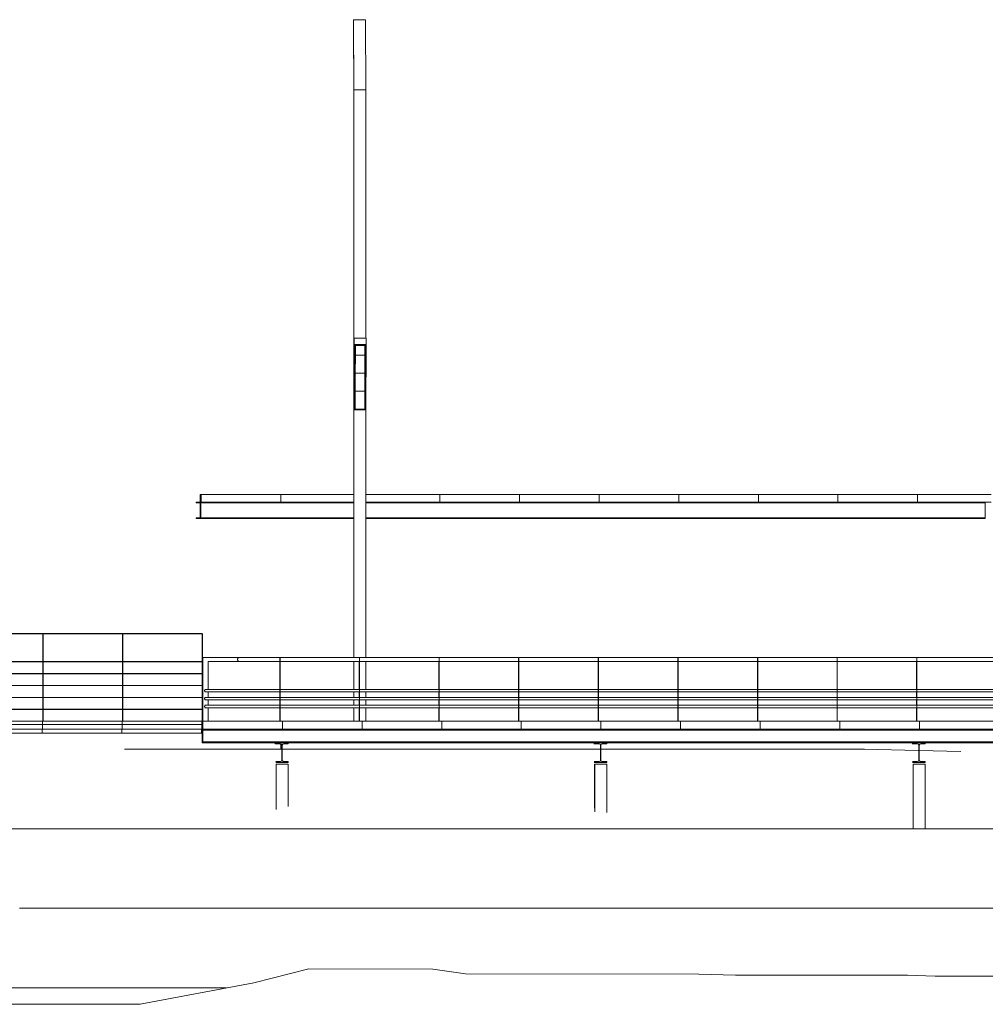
# Model space of a CAD drawing. Header units: millimetres. Extents: x 210059 to 342622, y 147607 to 161162.
# Tile 7 of 30: x 229536 to 241665, y 148794 to 161162. Entities that reach past the tile are written whole.
import ezdxf

# ---------------------------------------------------------------- set-up
doc = ezdxf.new("R2010")
doc.units = ezdxf.units.MM
for name, color, linetype, lineweight in [('A-GENM', 13, 'Continuous', 13), ('Balaústres', 7, 'Continuous', 5), ('C-TOPO', 7, 'Continuous', 5), ('C-TOPO-MAJR', 7, 'Continuous', 5), ('C-TOPO-MINR', 7, 'Continuous', 5), ('Corrimão', 7, 'Continuous', 5), ('Guarda-corpos', 7, 'Continuous', 5), ('I-WALL', 2, 'Continuous', 13), ('S-BEAM', 12, 'Continuous', 13), ('S-COLS', 52, 'Continuous', 13)]:
    doc.layers.add(name, color=color, linetype=linetype, lineweight=lineweight)

# ---------------------------------------------------------------- blocks, each defined once
blk = doc.blocks.new('Guarda-corpo - 25mm-V17-TRECHO 1 - CORTE LONGITUDINAL')
at = {"layer": 'Balaústres', "color": 55}
for p, q in [((231829, 153150), (231832, 153150)), ((231829, 152350), (231829, 153150))]:
    blk.add_line(p, q, dxfattribs=at)
blk = doc.blocks.new('Guarda-corpo - 25mm-V31-TRECHO 1 - CORTE LONGITUDINAL')
at = {"layer": 'Balaústres', "color": 55}
for p, q in [((243801, 153150), (243803, 153150)), ((243803, 153150), (243803, 152350)), ((243803, 153150), (243806, 153150)), ((243806, 152350), (243806, 153150)), ((243802, 153100), (243801, 153100)), ((243802, 152750), (243802, 153100)), ((243802, 152650), (243802, 152720)), ((243802, 152550), (243802, 152620)), ((243802, 152350), (243802, 152520)), ((243806, 152350), (243803, 152350))]:
    blk.add_line(p, q, dxfattribs=at)
blk = doc.blocks.new('Guarda-corpo - 25mm-V32-TRECHO 1 - CORTE LONGITUDINAL')
at = {"layer": 'Balaústres', "color": 55}
for p, q in [((231838, 153150), (232296, 153150)), ((231838, 152350), (231838, 153150)), ((232296, 153100), (231903, 153100)), ((231903, 153100), (231903, 152750)), ((231903, 152720), (231903, 152650)), ((231903, 152620), (231903, 152550)), ((231903, 152520), (231903, 152350))]:
    blk.add_line(p, q, dxfattribs=at)
blk = doc.blocks.new('Guarda-corpo - 25mm-V33-TRECHO 1 - CORTE LONGITUDINAL')
at = {"layer": 'Balaústres', "color": 55}
for p, q in [((231835, 153150), (231838, 153150)), ((231835, 152350), (231835, 153150))]:
    blk.add_line(p, q, dxfattribs=at)
blk = doc.blocks.new('Guarda-corpo - Guarda-corpo-1289301-TRECHO 1 - CORTE LONGITUDINAL')
at = {"layer": 'Corrimão', "color": 55}
for p, q in [((232298, 153150), (232287, 153150)), ((232801, 153150), (232298, 153150)), ((233801, 153150), (232806, 153150)), ((234801, 153150), (233806, 153150)), ((235801, 153150), (234806, 153150)), ((236801, 153150), (235806, 153150)), ((237801, 153150), (236806, 153150)), ((238801, 153150), (237806, 153150)), ((239801, 153150), (238806, 153150)), ((240801, 153150), (239806, 153150)), ((241801, 153150), (240806, 153150)), ((232287, 153100), (232298, 153100)), ((232298, 153100), (232801, 153100)), ((232806, 153100), (233801, 153100)), ((233806, 153100), (234801, 153100)), ((234806, 153100), (235801, 153100)), ((235806, 153100), (236801, 153100)), ((236806, 153100), (237801, 153100)), ((237806, 153100), (238801, 153100)), ((238806, 153100), (239801, 153100)), ((239806, 153100), (240801, 153100)), ((240806, 153100), (241801, 153100)), ((231874, 152750), (231862, 152750)), ((232803, 152750), (231874, 152750)), ((233803, 152750), (232806, 152750)), ((234803, 152750), (233806, 152750)), ((235803, 152750), (234806, 152750)), ((236803, 152750), (235806, 152750)), ((237803, 152750), (236806, 152750)), ((238803, 152750), (237806, 152750)), ((239803, 152750), (238806, 152750)), ((240803, 152750), (239806, 152750)), ((241803, 152750), (240806, 152750)), ((231862, 152720), (231874, 152720)), ((231874, 152650), (231862, 152650)), ((231862, 152620), (231874, 152620)), ((231874, 152720), (232803, 152720)), ((232803, 152650), (231874, 152650)), ((231874, 152620), (232803, 152620)), ((232806, 152720), (233803, 152720)), ((233803, 152650), (232806, 152650)), ((232806, 152620), (233803, 152620)), ((233806, 152720), (234803, 152720)), ((234803, 152650), (233806, 152650)), ((233806, 152620), (234803, 152620)), ((234806, 152720), (235803, 152720)), ((235803, 152650), (234806, 152650)), ((234806, 152620), (235803, 152620)), ((235806, 152720), (236803, 152720)), ((236803, 152650), (235806, 152650)), ((235806, 152620), (236803, 152620)), ((236806, 152720), (237803, 152720)), ((237803, 152650), (236806, 152650)), ((236806, 152620), (237803, 152620)), ((237806, 152720), (238803, 152720)), ((238803, 152650), (237806, 152650)), ((237806, 152620), (238803, 152620)), ((238806, 152720), (239803, 152720)), ((239803, 152650), (238806, 152650)), ((238806, 152620), (239803, 152620)), ((239806, 152720), (240803, 152720)), ((240803, 152650), (239806, 152650)), ((239806, 152620), (240803, 152620)), ((240806, 152720), (241803, 152720)), ((241803, 152650), (240806, 152650)), ((240806, 152620), (241803, 152620)), ((231874, 152550), (231862, 152550)), ((231862, 152520), (231874, 152520)), ((232803, 152550), (231874, 152550)), ((231874, 152520), (232803, 152520)), ((233803, 152550), (232806, 152550)), ((232806, 152520), (233803, 152520)), ((234803, 152550), (233806, 152550)), ((233806, 152520), (234803, 152520)), ((235803, 152550), (234806, 152550)), ((234806, 152520), (235803, 152520)), ((236803, 152550), (235806, 152550)), ((235806, 152520), (236803, 152520)), ((237803, 152550), (236806, 152550)), ((236806, 152520), (237803, 152520)), ((238803, 152550), (237806, 152550)), ((237806, 152520), (238803, 152520)), ((239803, 152550), (238806, 152550)), ((238806, 152520), (239803, 152520)), ((240803, 152550), (239806, 152550)), ((239806, 152520), (240803, 152520)), ((241803, 152550), (240806, 152550)), ((240806, 152520), (241803, 152520))]:
    blk.add_line(p, q, dxfattribs=at)
for points, knots in [([(232298, 153150), (232297, 153150), (232296, 153150), (232294, 153150), (232293, 153150), (232291, 153149), (232290, 153149), (232288, 153148), (232287, 153147), (232285, 153147), (232284, 153146), (232282, 153145), (232280, 153143), (232279, 153141), (232278, 153140), (232276, 153138), (232275, 153135), (232273, 153130), (232273, 153127), (232273, 153125)], [0.5, 0.5, 0.5, 0.5, 0.5208333, 0.5416667, 0.5625, 0.5833333, 0.6041667, 0.625, 0.6458333, 0.6666667, 0.6875, 0.7083333, 0.75, 0.7708333, 0.7916667, 0.8333333, 0.875, 0.9166667, 1, 1, 1, 1]), ([(232273, 153125), (232273, 153123), (232273, 153120), (232275, 153115), (232276, 153112), (232278, 153110), (232279, 153109), (232280, 153107), (232282, 153105), (232285, 153104), (232287, 153103), (232288, 153102), (232290, 153101), (232291, 153101), (232293, 153100), (232294, 153100), (232296, 153100), (232297, 153100), (232298, 153100)], [0, 0, 0, 0, 0.0833333, 0.125, 0.1666667, 0.2083333, 0.2291667, 0.25, 0.2916667, 0.3333333, 0.3541667, 0.375, 0.3958333, 0.4166667, 0.4375, 0.4583333, 0.4791667, 0.5, 0.5, 0.5, 0.5]), ([(231874, 152750), (231874, 152750), (231873, 152750), (231872, 152750), (231871, 152750), (231870, 152749), (231869, 152749), (231868, 152749), (231867, 152748), (231867, 152748), (231866, 152747), (231865, 152747), (231864, 152746), (231863, 152745), (231862, 152744), (231861, 152743), (231860, 152741), (231859, 152738), (231859, 152736), (231859, 152735)], [0.5, 0.5, 0.5, 0.5, 0.5208333, 0.5416667, 0.5625, 0.5833333, 0.6041667, 0.625, 0.6458333, 0.6666667, 0.6875, 0.7083333, 0.75, 0.7708333, 0.7916667, 0.8333333, 0.875, 0.9166667, 1, 1, 1, 1]), ([(231859, 152735), (231859, 152734), (231859, 152732), (231860, 152729), (231861, 152727), (231862, 152726), (231863, 152725), (231864, 152724), (231865, 152723), (231866, 152722), (231867, 152722), (231868, 152721), (231869, 152721), (231870, 152721), (231871, 152720), (231872, 152720), (231873, 152720), (231874, 152720), (231874, 152720)], [0, 0, 0, 0, 0.0833333, 0.125, 0.1666667, 0.2083333, 0.2291667, 0.25, 0.2916667, 0.3333333, 0.3541667, 0.375, 0.3958333, 0.4166667, 0.4375, 0.4583333, 0.4791667, 0.5, 0.5, 0.5, 0.5]), ([(231874, 152650), (231874, 152650), (231873, 152650), (231872, 152650), (231871, 152650), (231870, 152649), (231869, 152649), (231868, 152649), (231867, 152648), (231867, 152648), (231866, 152647), (231865, 152647), (231864, 152646), (231863, 152645), (231862, 152644), (231861, 152643), (231860, 152641), (231859, 152638), (231859, 152636), (231859, 152635)], [0.5, 0.5, 0.5, 0.5, 0.5208333, 0.5416667, 0.5625, 0.5833333, 0.6041667, 0.625, 0.6458333, 0.6666667, 0.6875, 0.7083333, 0.75, 0.7708333, 0.7916667, 0.8333333, 0.875, 0.9166667, 1, 1, 1, 1]), ([(231859, 152635), (231859, 152634), (231859, 152632), (231860, 152629), (231861, 152627), (231862, 152626), (231863, 152625), (231864, 152624), (231865, 152623), (231866, 152622), (231867, 152622), (231868, 152621), (231869, 152621), (231870, 152621), (231871, 152620), (231872, 152620), (231873, 152620), (231874, 152620), (231874, 152620)], [0, 0, 0, 0, 0.0833333, 0.125, 0.1666667, 0.2083333, 0.2291667, 0.25, 0.2916667, 0.3333333, 0.3541667, 0.375, 0.3958333, 0.4166667, 0.4375, 0.4583333, 0.4791667, 0.5, 0.5, 0.5, 0.5]), ([(231874, 152550), (231874, 152550), (231873, 152550), (231872, 152550), (231871, 152550), (231870, 152549), (231869, 152549), (231868, 152549), (231867, 152548), (231867, 152548), (231866, 152547), (231865, 152547), (231864, 152546), (231863, 152545), (231862, 152544), (231861, 152543), (231860, 152541), (231859, 152538), (231859, 152536), (231859, 152535)], [0.5, 0.5, 0.5, 0.5, 0.5208333, 0.5416667, 0.5625, 0.5833333, 0.6041667, 0.625, 0.6458333, 0.6666667, 0.6875, 0.7083333, 0.75, 0.7708333, 0.7916667, 0.8333333, 0.875, 0.9166667, 1, 1, 1, 1]), ([(231859, 152535), (231859, 152534), (231859, 152532), (231860, 152529), (231861, 152527), (231862, 152526), (231863, 152525), (231864, 152524), (231865, 152523), (231866, 152522), (231867, 152522), (231868, 152521), (231869, 152521), (231870, 152521), (231871, 152520), (231872, 152520), (231873, 152520), (231874, 152520), (231874, 152520)], [0, 0, 0, 0, 0.0833333, 0.125, 0.1666667, 0.2083333, 0.2291667, 0.25, 0.2916667, 0.3333333, 0.3541667, 0.375, 0.3958333, 0.4166667, 0.4375, 0.4583333, 0.4791667, 0.5, 0.5, 0.5, 0.5])]:
    blk.add_open_spline(points, degree=3, knots=knots, dxfattribs=at)
for name, p in [('Guarda-corpo - 25mm-V17-TRECHO 1 - CORTE LONGITUDINAL', (0, 0)), ('Guarda-corpo - 25mm-V33-TRECHO 1 - CORTE LONGITUDINAL', (-3, 0)), ('Guarda-corpo - 25mm-V33-TRECHO 1 - CORTE LONGITUDINAL', (0, 0)), ('Guarda-corpo - 25mm-V32-TRECHO 1 - CORTE LONGITUDINAL', (0, 0)), ('Guarda-corpo - 25mm-V31-TRECHO 1 - CORTE LONGITUDINAL', (-11000, 0)), ('Guarda-corpo - 25mm-V31-TRECHO 1 - CORTE LONGITUDINAL', (-10000, 0)), ('Guarda-corpo - 25mm-V31-TRECHO 1 - CORTE LONGITUDINAL', (-9000, 0)), ('Guarda-corpo - 25mm-V31-TRECHO 1 - CORTE LONGITUDINAL', (-8000, 0)), ('Guarda-corpo - 25mm-V31-TRECHO 1 - CORTE LONGITUDINAL', (-7000, 0)), ('Guarda-corpo - 25mm-V31-TRECHO 1 - CORTE LONGITUDINAL', (-6000, 0)), ('Guarda-corpo - 25mm-V31-TRECHO 1 - CORTE LONGITUDINAL', (-5000, 0)), ('Guarda-corpo - 25mm-V31-TRECHO 1 - CORTE LONGITUDINAL', (-4000, 0)), ('Guarda-corpo - 25mm-V31-TRECHO 1 - CORTE LONGITUDINAL', (-3000, 0))]:
    blk.add_blockref(name, p)
blk = doc.blocks.new('_EST_ PLACA PISO ESTRUTURAL BORDA - _EST_ PLACA PISO ESTRUTURAL BORDA-3703946-TRECHO 1 - CORTE LONGITUDINAL')
at = {"layer": 'A-GENM'}
for p, q in [((280820, 152200), (280820, 152250)), ((280824, 152310), (280824, 152350)), ((280824, 152350), (281824, 152350)), ((281824, 152310), (280824, 152310)), ((280824, 152250), (280824, 152310)), ((281824, 152310), (280824, 152310)), ((281824, 152250), (280824, 152250)), ((281820, 152250), (281820, 152200)), ((281824, 152350), (281824, 152310)), ((281824, 152310), (281824, 152250))]:
    blk.add_line(p, q, dxfattribs=at)
blk = doc.blocks.new('_EME_ GRADEX PISO 2X1  - _EME_ GRADEX PISO 2X1 -3581268-TRECHO 1 - CORTE LONGITUDINAL')
at = {"layer": 'A-GENM'}
for p, q in [((231824, 152350), (231827, 152350)), ((231827, 152250), (231824, 152250)), ((231827, 152250), (231827, 152350))]:
    blk.add_line(p, q, dxfattribs=at)
blk = doc.blocks.new('_EME_ GRADEX PISO 3X1  - _EME_ GRADEX PISO 3X1 -3771449-TRECHO 1 - CORTE LONGITUDINAL')
at = {"layer": 'A-GENM'}
for p, q in [((252837, 152350), (253837, 152350)), ((252837, 152255), (252837, 152350)), ((252837, 152250), (252837, 152255)), ((253837, 152250), (252837, 152250)), ((253837, 152350), (253837, 152255)), ((253837, 152255), (253837, 152250))]:
    blk.add_line(p, q, dxfattribs=at)
blk = doc.blocks.new('_EME_ GRADEX PISO 3X1  - _EME_ GRADEX PISO 3X1 -3587918-TRECHO 1 - CORTE LONGITUDINAL')
at = {"layer": 'A-GENM'}
for p, q in [((309843, 152350), (310843, 152350)), ((309843, 152255), (309843, 152350)), ((309843, 152250), (309843, 152255)), ((310843, 152250), (309843, 152250)), ((310843, 152350), (310843, 152255)), ((310843, 152255), (310843, 152250))]:
    blk.add_line(p, q, dxfattribs=at)
blk = doc.blocks.new('_EME_ GRADEX PISO 3X1  - _EME_ GRADEX PISO 3X1 -V103-TRECHO 1 - CORTE LONGITUDINAL')
at = {"layer": 'A-GENM'}
for p, q in [((231827, 152350), (231833, 152350)), ((231827, 152255), (231827, 152350)), ((231827, 152250), (231827, 152255)), ((231833, 152250), (231827, 152250)), ((231833, 152255), (231833, 152350)), ((231833, 152350), (231837, 152350)), ((231833, 152255), (231833, 152350)), ((231833, 152250), (231833, 152255)), ((231833, 152250), (231833, 152255)), ((231837, 152250), (231833, 152250)), ((231837, 152350), (232837, 152350)), ((231837, 152255), (231837, 152350)), ((231837, 152250), (231837, 152255)), ((232837, 152250), (231837, 152250)), ((232837, 152350), (232837, 152255)), ((232837, 152255), (232837, 152250))]:
    blk.add_line(p, q, dxfattribs=at)
blk = doc.blocks.new('M_W Shapes-Column - PILAR 15 x 15-3651021-TRECHO 1 - CORTE LONGITUDINAL')
at = {"layer": 'S-COLS'}
for p, q in [((240759, 151810), (240758, 151810)), ((240758, 151810), (240758, 151058)), ((240758, 151810), (240758, 151810)), ((240759, 151008), (240759, 151810)), ((240909, 151810), (240759, 151810)), ((240759, 151008), (240759, 151810)), ((240909, 151810), (240759, 151810)), ((240759, 151810), (240759, 151810)), ((240909, 151810), (240909, 151000)), ((240909, 151810), (240909, 151000))]:
    blk.add_line(p, q, dxfattribs=at)
blk = doc.blocks.new('M_W Shapes-Column - PILAR 15 x 15-V105-TRECHO 1 - CORTE LONGITUDINAL')
at = {"layer": 'S-COLS'}
for p, q in [((236759, 151810), (236758, 151810)), ((236758, 151810), (236758, 151260)), ((236758, 151810), (236758, 151810)), ((236759, 151212), (236759, 151810)), ((236909, 151810), (236759, 151810)), ((236759, 151212), (236759, 151810)), ((236909, 151810), (236759, 151810)), ((236759, 151810), (236759, 151810)), ((236909, 151810), (236909, 151205)), ((236909, 151810), (236909, 151205))]:
    blk.add_line(p, q, dxfattribs=at)
blk = doc.blocks.new('M_W Shapes-Column - PILAR 15 x 15-V108-TRECHO 1 - CORTE LONGITUDINAL')
at = {"layer": 'S-COLS'}
for p, q in [((232758, 151810), (232757, 151810)), ((232757, 151810), (232757, 151321)), ((232757, 151810), (232757, 151810)), ((232758, 151240), (232758, 151810)), ((232908, 151810), (232758, 151810)), ((232758, 151240), (232758, 151810)), ((232908, 151810), (232758, 151810)), ((232758, 151810), (232758, 151810)), ((232908, 151810), (232908, 151277)), ((232908, 151810), (232908, 151277))]:
    blk.add_line(p, q, dxfattribs=at)
blk = doc.blocks.new('M_W-Wide Flange - VIGA I 15X17-3833969-TRECHO 1 - CORTE LONGITUDINAL')
at = {"layer": 'S-BEAM'}
for p, q in [((231834, 152250), (231834, 152237)), ((231835, 152237), (231835, 152250)), ((231834, 152237), (231835, 152237)), ((231835, 152237), (231835, 152237)), ((254814, 152237), (231835, 152237)), ((231835, 152110), (231835, 152220)), ((231835, 152093), (231834, 152093)), ((231834, 152093), (231834, 152080)), ((231834, 152080), (231835, 152080)), ((231835, 152093), (231835, 152093)), ((231835, 152080), (231835, 152093)), ((231835, 152093), (254814, 152093)), ((254814, 152080), (231835, 152080))]:
    blk.add_line(p, q, dxfattribs=at)
for centre, start_param, end_param in [((231835, 152220), 0, 1.570796), ((231835, 152220), 5.497787, 6.283185), ((231835, 152110), 1.570796, 3.141593), ((231835, 152110), 3.141593, 3.926991)]:
    blk.add_ellipse(centre, major_axis=(0, 17), ratio=0.003145, start_param=start_param, end_param=end_param, dxfattribs=at)
blk = doc.blocks.new('M_W-Wide Flange - VIGA I 15X17-V169-TRECHO 1 - CORTE LONGITUDINAL')
at = {"layer": 'S-BEAM'}
for p, q in [((231828, 152250), (231828, 152237)), ((231829, 152237), (231829, 152250)), ((231828, 152237), (231829, 152237)), ((231828, 152237), (231828, 152237)), ((231828, 152110), (231828, 152220)), ((231835, 152237), (231829, 152237)), ((231829, 152093), (231828, 152093)), ((231828, 152093), (231828, 152093)), ((231828, 152093), (231828, 152080)), ((231828, 152080), (231829, 152080)), ((231829, 152080), (231829, 152093)), ((231829, 152093), (231835, 152093)), ((231834, 152080), (231829, 152080))]:
    blk.add_line(p, q, dxfattribs=at)
for centre, start_param, end_param in [((231828, 152220), 0, 1.570796), ((231828, 152220), 5.497787, 6.283185), ((231828, 152110), 1.570796, 3.141593), ((231828, 152110), 3.141593, 3.926991)]:
    blk.add_ellipse(centre, major_axis=(0, 17), ratio=0.003145, start_param=start_param, end_param=end_param, dxfattribs=at)
blk = doc.blocks.new('_EME_ GRADEX PISO 3X1  - _EME_ GRADEX PISO 3X1 -V183-TRECHO 1 - CORTE LONGITUDINAL')
at = {"layer": 'A-GENM'}
for p, q in [((240815, 155200), (241740, 155200)), ((240815, 155105), (240815, 155200)), ((240815, 155100), (240815, 155105)), ((241740, 155100), (241665, 155100))]:
    blk.add_line(p, q, dxfattribs=at)
blk = doc.blocks.new('_EME_ GRADEX PISO 3X1  - _EME_ GRADEX PISO 3X1 -V173-TRECHO 1 - CORTE LONGITUDINAL')
at = {"layer": 'A-GENM'}
for p, q in [((279814, 155200), (280814, 155200)), ((279814, 155200), (279814, 155105)), ((279814, 155105), (279814, 155100)), ((280814, 155200), (280814, 155105)), ((280814, 155105), (280814, 155100))]:
    blk.add_line(p, q, dxfattribs=at)
blk = doc.blocks.new('_EST_ PILAR METÁLICO COM ILUMINAÇÃO - 150 x 150-V184-TRECHO 1 - CORTE LONGITUDINAL')
at = {"layer": 'S-COLS'}
for p, q in [((233730, 161162), (233729, 161080)), ((233734, 160279), (233730, 161162)), ((233880, 161162), (233730, 161162)), ((233880, 161162), (233884, 160279)), ((233729, 161080), (233733, 160262)), ((233733, 155200), (233733, 160262)), ((233884, 160279), (233734, 160279)), ((233734, 160279), (233734, 155200)), ((233884, 157162), (233884, 160279)), ((233733, 153150), (233733, 154897)), ((233734, 154897), (233734, 153150)), ((233733, 152750), (233733, 153100)), ((233734, 153100), (233734, 152750)), ((233733, 152650), (233733, 152720)), ((233733, 152550), (233733, 152620)), ((233734, 152720), (233734, 152650)), ((233734, 152620), (233734, 152550)), ((233733, 152350), (233733, 152520)), ((233734, 152520), (233734, 152350))]:
    blk.add_line(p, q, dxfattribs=at)
blk = doc.blocks.new('_EME_ GRADEX PISO 3X1  - _EME_ GRADEX PISO 3X1 -V171-TRECHO 1 - CORTE LONGITUDINAL')
at = {"layer": 'A-GENM'}
for p, q in [((282814, 155200), (283814, 155200)), ((282814, 155105), (282814, 155200)), ((282814, 155100), (282814, 155105)), ((283814, 155105), (283814, 155200)), ((283814, 155100), (283814, 155105))]:
    blk.add_line(p, q, dxfattribs=at)
blk = doc.blocks.new('_EME_ GRADEX PISO 3X1  - _EME_ GRADEX PISO 3X1 -V186-TRECHO 1 - CORTE LONGITUDINAL')
at = {"layer": 'A-GENM'}
for p, q in [((233885, 155200), (234815, 155200)), ((234815, 155200), (234815, 155105)), ((234815, 155105), (234815, 155100))]:
    blk.add_line(p, q, dxfattribs=at)
blk = doc.blocks.new('_EME_ GRADEX PISO 3X1  - _EME_ GRADEX PISO 3X1 -V187-TRECHO 1 - CORTE LONGITUDINAL')
at = {"layer": 'A-GENM'}
for p, q in [((231805, 155200), (231808, 155200)), ((231805, 155200), (231805, 155105)), ((231805, 155105), (231805, 155100)), ((231808, 155200), (231815, 155200)), ((231808, 155200), (231808, 155105)), ((231808, 155200), (231808, 155105)), ((231808, 155105), (231808, 155100)), ((231808, 155105), (231808, 155100)), ((231815, 155200), (232815, 155200)), ((231815, 155200), (231815, 155105)), ((231815, 155105), (231815, 155100)), ((232815, 155200), (232815, 155105)), ((232815, 155105), (232815, 155100))]:
    blk.add_line(p, q, dxfattribs=at)
blk = doc.blocks.new('_EME_ GRADEX PISO 3X1  - _EME_ GRADEX PISO 3X1 -V188-TRECHO 1 - CORTE LONGITUDINAL')
at = {"layer": 'A-GENM'}
for p, q in [((232815, 155200), (233735, 155200)), ((232815, 155105), (232815, 155200)), ((232815, 155100), (232815, 155105))]:
    blk.add_line(p, q, dxfattribs=at)
blk = doc.blocks.new('_EST_ PILAR METÁLICO COM ILUMINAÇÃO - 150 x 150-V189-TRECHO 1 - CORTE LONGITUDINAL')
at = {"layer": 'S-COLS'}
for p, q in [((233738, 157162), (233734, 156279)), ((233735, 156262), (233739, 157080)), ((233739, 157080), (233738, 157162)), ((233738, 157162), (233888, 157162)), ((233889, 157080), (233739, 157080)), ((233745, 156268), (233748, 157074)), ((233748, 157074), (233878, 157074)), ((233753, 156963), (233753, 157074)), ((233753, 157069), (233753, 157074)), ((233873, 157069), (233753, 157069)), ((233753, 157069), (233753, 156950)), ((233873, 157074), (233873, 157069)), ((233873, 156950), (233873, 157069)), ((233878, 157074), (233875, 156268)), ((233878, 157074), (233875, 156338)), ((233889, 157080), (233885, 156262)), ((233888, 157162), (233889, 157080)), ((233752, 156737), (233753, 156960)), ((233753, 156947), (233752, 156724)), ((233753, 156950), (233753, 156963)), ((233753, 156947), (233753, 156960)), ((233753, 156950), (233873, 156950)), ((233873, 156947), (233753, 156947)), ((233872, 156724), (233873, 156947)), ((233873, 156950), (233873, 156947)), ((233751, 156510), (233752, 156734)), ((233752, 156721), (233751, 156497)), ((233752, 156724), (233752, 156737)), ((233752, 156721), (233752, 156734)), ((233752, 156724), (233872, 156724)), ((233872, 156721), (233752, 156721)), ((233871, 156497), (233872, 156721)), ((233872, 156724), (233872, 156721)), ((233750, 156283), (233751, 156507)), ((233751, 156494), (233750, 156271)), ((233751, 156497), (233751, 156510)), ((233751, 156494), (233751, 156507)), ((233751, 156497), (233871, 156497)), ((233871, 156494), (233751, 156494)), ((233870, 156271), (233871, 156494)), ((233871, 156497), (233871, 156494)), ((233750, 156338), (233745, 156338)), ((233875, 156338), (233870, 156338)), ((233875, 156268), (233875, 156338)), ((233734, 155200), (233734, 156279)), ((233735, 156262), (233735, 153150)), ((233885, 156262), (233735, 156262)), ((233875, 156268), (233745, 156268)), ((233750, 156271), (233750, 156283)), ((233750, 156271), (233870, 156271)), ((233885, 153150), (233885, 156262)), ((233734, 153150), (233734, 154897)), ((233734, 152750), (233734, 153100)), ((233735, 153100), (233735, 152750)), ((233885, 152750), (233885, 153100)), ((233734, 152650), (233734, 152720)), ((233734, 152550), (233734, 152620)), ((233735, 152720), (233735, 152650)), ((233735, 152620), (233735, 152550)), ((233885, 152650), (233885, 152720)), ((233885, 152550), (233885, 152620)), ((233734, 152350), (233734, 152520)), ((233735, 152520), (233735, 152350)), ((233885, 152350), (233885, 152520))]:
    blk.add_line(p, q, dxfattribs=at)
blk = doc.blocks.new('Guarda-corpo - 25mm-V227-TRECHO 1 - CORTE LONGITUDINAL')
at = {"layer": 'Balaústres', "color": 55}
for p, q in [((228827, 153100), (228827, 153447)), ((228828, 153447), (228831, 153447)), ((228828, 152350), (228828, 153447)), ((228831, 152350), (228831, 153447)), ((228827, 152950), (228827, 153097)), ((228827, 152800), (228827, 152947)), ((228827, 152650), (228827, 152797)), ((228827, 152500), (228827, 152647)), ((228827, 152350), (228827, 152497)), ((228831, 152350), (228828, 152350))]:
    blk.add_line(p, q, dxfattribs=at)
blk = doc.blocks.new('Guarda-corpo - 25mm-V228-TRECHO 1 - CORTE LONGITUDINAL')
at = {"layer": 'Balaústres', "color": 55}
for p, q in [((231827, 153100), (231827, 153447)), ((231828, 153447), (231831, 153447)), ((231828, 152350), (231828, 153447)), ((231831, 153150), (231831, 153447)), ((231827, 152950), (231827, 153097)), ((231827, 152800), (231827, 152947)), ((231827, 152650), (231827, 152797)), ((231827, 152500), (231827, 152647)), ((231827, 152350), (231827, 152497))]:
    blk.add_line(p, q, dxfattribs=at)
blk = doc.blocks.new('Guarda-corpo - Guarda-corpo-4281668-TRECHO 1 - CORTE LONGITUDINAL')
at = {"layer": 'Corrimão', "color": 55}
for p, q in [((231829, 153450), (227831, 153450)), ((227832, 153447), (231829, 153447)), ((231829, 153450), (231829, 153447)), ((231829, 153100), (227834, 153100)), ((227834, 153097), (231829, 153097)), ((231829, 152950), (227835, 152950)), ((227835, 152947), (231829, 152947)), ((231829, 152800), (227836, 152800)), ((227836, 152797), (231829, 152797)), ((231829, 152650), (227837, 152650)), ((227837, 152647), (231829, 152647)), ((231829, 152500), (227838, 152500)), ((227838, 152497), (231829, 152497))]:
    blk.add_line(p, q, dxfattribs=at)
for name, p in [('Guarda-corpo - 25mm-V227-TRECHO 1 - CORTE LONGITUDINAL', (0, 0)), ('Guarda-corpo - 25mm-V227-TRECHO 1 - CORTE LONGITUDINAL', (1000, 0)), ('Guarda-corpo - 25mm-V227-TRECHO 1 - CORTE LONGITUDINAL', (2000, 0)), ('Guarda-corpo - 25mm-V228-TRECHO 1 - CORTE LONGITUDINAL', (0, 0))]:
    blk.add_blockref(name, p)

msp = doc.modelspace()

# ---------------------------------------------------------------- linework, layer by layer
at = {"layer": 'C-TOPO'}
for p, q in [((230852, 152000), (232825, 152000)), ((232835, 152000), (233064, 152000)), ((233064, 152000), (233838, 152000)), ((235310, 152000), (233838, 152000)), ((236824, 152000), (235310, 152000)), ((240146, 152000), (236836, 152000)), ((240146, 152000), (240120, 152000)), ((240146, 152000), (240820, 151982)), ((240836, 151982), (241358, 151968)), ((232476, 149064), (233169, 149238)), ((233169, 149238), (234724, 149236)), ((234724, 149236), (235137, 149178)), ((235137, 149178), (238068, 149175)), ((238068, 149175), (238529, 149162)), ((238529, 149162), (239556, 149161)), ((239556, 149161), (240689, 149160)), ((240689, 149160), (241033, 149147)), ((232476, 149064), (231050, 148798)), ((241033, 149147), (241894, 149146)), ((228165, 148794), (231050, 148798)), ((231030, 148796), (231050, 148798))]:
    msp.add_line(p, q, dxfattribs=at)
at = {"layer": 'C-TOPO', "lineweight": 13}
for p, q in [((234724, 149236), (233169, 149238)), ((235137, 149178), (234724, 149236)), ((238068, 149175), (235137, 149178)), ((238529, 149162), (238068, 149175)), ((239556, 149161), (238529, 149162)), ((240689, 149160), (239556, 149161)), ((241033, 149147), (240689, 149160)), ((241894, 149146), (241033, 149147)), ((231050, 148798), (228165, 148794))]:
    msp.add_line(p, q, dxfattribs=at)
at = {"layer": 'C-TOPO-MAJR'}
msp.add_line((234484, 150000), (233601, 150000), dxfattribs=at)
at = {"layer": 'C-TOPO-MAJR', "flags": 128}
for points in [[(233601, 150000), (230493, 150000), (229536, 150000)], [(239416, 150000), (236702, 150000), (234484, 150000)], [(254837, 150000), (252228, 150000), (248247, 150000), (243832, 150000), (241624, 150000), (239416, 150000)]]:
    msp.add_lwpolyline(points, dxfattribs=at)
at = {"layer": 'C-TOPO-MINR'}
for p, q in [((232825, 152000), (230856, 152000)), ((233064, 152000), (232835, 152000)), ((240146, 152000), (236836, 152000)), ((228305, 151000), (231300, 151000)), ((231300, 151000), (234169, 151000))]:
    msp.add_line(p, q, dxfattribs=at)
at = {"layer": 'C-TOPO-MINR', "flags": 128}
for points in [[(236824, 152000), (235310, 152000), (233838, 152000), (233064, 152000)], [(234169, 151000), (236734, 151000), (239299, 151000), (240907, 151000)], [(240909, 151000), (241864, 151000), (244758, 151000)], [(232135, 149000), (228393, 149000), (225283, 149000), (221499, 149000), (220569, 149000), (218066, 149000)]]:
    msp.add_lwpolyline(points, dxfattribs=at)
at = {"layer": 'I-WALL'}
msp.add_line((231828, 152200), (227839, 152200), dxfattribs=at)
at = {"layer": 'S-BEAM'}
for p, q in [((231754, 155100), (231764, 155100)), ((231754, 155094), (231754, 155100)), ((231764, 155094), (231754, 155094)), ((231764, 155100), (231764, 155094)), ((233735, 155100), (231764, 155100)), ((233735, 155094), (231764, 155094)), ((241665, 155100), (233885, 155100)), ((241665, 155094), (233885, 155094)), ((237749, 155100), (237740, 155100)), ((241665, 155100), (241665, 155094)), ((231802, 154916), (231802, 155081)), ((231809, 155086), (231808, 155081)), ((231808, 155081), (231808, 154916)), ((231812, 155081), (231812, 154916)), ((241665, 155081), (241665, 154916)), ((231754, 154903), (231764, 154903)), ((231754, 154897), (231754, 154903)), ((231764, 154897), (231754, 154897)), ((231764, 154903), (233735, 154903)), ((231764, 154903), (231764, 154897)), ((233735, 154897), (231764, 154897)), ((231808, 154916), (231809, 154911)), ((233885, 154903), (241665, 154903)), ((241665, 154897), (233885, 154897)), ((237740, 154897), (237749, 154897)), ((241665, 154903), (241665, 154897)), ((232745, 152067), (232745, 152080)), ((232745, 152067), (232758, 152067)), ((232908, 152080), (232758, 152080)), ((232758, 152080), (232758, 152067)), ((232758, 152067), (232813, 152067)), ((232817, 152000), (232817, 152050)), ((232830, 152050), (232830, 151860)), ((232835, 151860), (232835, 152050)), ((232852, 152067), (232908, 152067)), ((232908, 152067), (232908, 152080)), ((236746, 152067), (236759, 152067)), ((236909, 152080), (236759, 152080)), ((236759, 152080), (236759, 152067)), ((236759, 152067), (236814, 152067)), ((236831, 152050), (236831, 151860)), ((236836, 151860), (236836, 152050)), ((236853, 152067), (236909, 152067)), ((236909, 152067), (236909, 152080)), ((240746, 152067), (240759, 152067)), ((240909, 152080), (240759, 152080)), ((240759, 152080), (240759, 152067)), ((240759, 152067), (240814, 152067)), ((240831, 152050), (240831, 151860)), ((240836, 151860), (240836, 152050)), ((240853, 152067), (240909, 152067)), ((240909, 152067), (240909, 152080)), ((232754, 151843), (232758, 151843)), ((232754, 151830), (232758, 151830)), ((232813, 151843), (232758, 151843)), ((232758, 151843), (232758, 151830)), ((232758, 151830), (232908, 151830)), ((232908, 151843), (232852, 151843)), ((232908, 151830), (232908, 151843)), ((236753, 151843), (236759, 151843)), ((236753, 151830), (236759, 151830)), ((236814, 151843), (236759, 151843)), ((236759, 151843), (236759, 151830)), ((236759, 151830), (236909, 151830)), ((236909, 151843), (236853, 151843)), ((236909, 151830), (236909, 151843)), ((240751, 151843), (240759, 151843)), ((240751, 151830), (240759, 151830)), ((240814, 151843), (240759, 151843)), ((240759, 151843), (240759, 151830)), ((240759, 151830), (240909, 151830)), ((240909, 151843), (240853, 151843)), ((240909, 151830), (240909, 151843))]:
    msp.add_line(p, q, dxfattribs=at)
at = {"layer": 'S-BEAM', "flags": 128}
for points in [[(231802, 155081), (231799, 155090), (231790, 155094)], [(231799, 155094), (231808, 155090), (231812, 155081)], [(231790, 154903), (231799, 154907), (231802, 154916)], [(231812, 154916), (231808, 154907), (231799, 154903)]]:
    msp.add_lwpolyline(points, dxfattribs=at)
at = {"layer": 'S-BEAM'}
for centre, major_axis, ratio, start_param, end_param in [((241665, 155081), (0, 12.6), 0.003142, 0, 1.570796), ((241665, 154916), (0, 12.6), 0.003142, 1.570796, 3.141593), ((232800, 152050), (0, 17), 0.999995, 4.712389, 6.283185), ((232813, 152050), (0, 17), 0.999995, 4.712389, 6.283185), ((232852, 152050), (0, 17), 0.999995, 0, 1.570796), ((236814, 152050), (0, 17), 0.999995, 4.712389, 6.283185), ((236853, 152050), (0, 17), 0.999995, 0, 1.570796), ((240814, 152050), (0, 17), 0.999995, 4.712389, 6.283185), ((240853, 152050), (0, 17), 0.999995, 0, 1.570796), ((232813, 151860), (0, 17), 0.999995, 3.141593, 4.712389), ((232852, 151860), (0, 17), 0.999995, 1.570796, 3.141593), ((236814, 151860), (0, 17), 0.999995, 3.141593, 4.712389), ((236853, 151860), (0, 17), 0.999995, 1.570796, 3.141593), ((240814, 151860), (0, 17), 0.999995, 3.141593, 4.712389), ((240853, 151860), (0, 17), 0.999995, 1.570796, 3.141593)]:
    msp.add_ellipse(centre, major_axis=major_axis, ratio=ratio, start_param=start_param, end_param=end_param, dxfattribs=at)

# ---------------------------------------------------------------- block references
at = {"layer": 'A-GENM'}
for name, p in [('_EME_ GRADEX PISO 3X1  - _EME_ GRADEX PISO 3X1 -V187-TRECHO 1 - CORTE LONGITUDINAL', (0, 0)), ('_EME_ GRADEX PISO 3X1  - _EME_ GRADEX PISO 3X1 -V188-TRECHO 1 - CORTE LONGITUDINAL', (0, 0)), ('_EME_ GRADEX PISO 3X1  - _EME_ GRADEX PISO 3X1 -V186-TRECHO 1 - CORTE LONGITUDINAL', (0, 0)), ('_EME_ GRADEX PISO 3X1  - _EME_ GRADEX PISO 3X1 -V171-TRECHO 1 - CORTE LONGITUDINAL', (-48000, 0)), ('_EME_ GRADEX PISO 3X1  - _EME_ GRADEX PISO 3X1 -V173-TRECHO 1 - CORTE LONGITUDINAL', (-44000, 0)), ('_EME_ GRADEX PISO 3X1  - _EME_ GRADEX PISO 3X1 -V171-TRECHO 1 - CORTE LONGITUDINAL', (-46000, 0)), ('_EME_ GRADEX PISO 3X1  - _EME_ GRADEX PISO 3X1 -V173-TRECHO 1 - CORTE LONGITUDINAL', (-42000, 0)), ('_EME_ GRADEX PISO 3X1  - _EME_ GRADEX PISO 3X1 -V171-TRECHO 1 - CORTE LONGITUDINAL', (-44000, 0)), ('_EME_ GRADEX PISO 3X1  - _EME_ GRADEX PISO 3X1 -V173-TRECHO 1 - CORTE LONGITUDINAL', (-40000, 0)), ('_EME_ GRADEX PISO 3X1  - _EME_ GRADEX PISO 3X1 -V183-TRECHO 1 - CORTE LONGITUDINAL', (0, 0)), ('_EST_ PLACA PISO ESTRUTURAL BORDA - _EST_ PLACA PISO ESTRUTURAL BORDA-3703946-TRECHO 1 - CORTE LONGITUDINAL', (-52000, 0)), ('_EST_ PLACA PISO ESTRUTURAL BORDA - _EST_ PLACA PISO ESTRUTURAL BORDA-3703946-TRECHO 1 - CORTE LONGITUDINAL', (-51000, 0)), ('_EST_ PLACA PISO ESTRUTURAL BORDA - _EST_ PLACA PISO ESTRUTURAL BORDA-3703946-TRECHO 1 - CORTE LONGITUDINAL', (-50000, 0)), ('_EME_ GRADEX PISO 2X1  - _EME_ GRADEX PISO 2X1 -3581268-TRECHO 1 - CORTE LONGITUDINAL', (0, 0)), ('_EME_ GRADEX PISO 3X1  - _EME_ GRADEX PISO 3X1 -V103-TRECHO 1 - CORTE LONGITUDINAL', (0, 0)), ('_EME_ GRADEX PISO 3X1  - _EME_ GRADEX PISO 3X1 -3771449-TRECHO 1 - CORTE LONGITUDINAL', (-20000, 0)), ('_EME_ GRADEX PISO 3X1  - _EME_ GRADEX PISO 3X1 -3587918-TRECHO 1 - CORTE LONGITUDINAL', (-76006, 0)), ('_EME_ GRADEX PISO 3X1  - _EME_ GRADEX PISO 3X1 -3771449-TRECHO 1 - CORTE LONGITUDINAL', (-18000, 0)), ('_EME_ GRADEX PISO 3X1  - _EME_ GRADEX PISO 3X1 -3587918-TRECHO 1 - CORTE LONGITUDINAL', (-74006, 0)), ('_EME_ GRADEX PISO 3X1  - _EME_ GRADEX PISO 3X1 -3771449-TRECHO 1 - CORTE LONGITUDINAL', (-16000, 0)), ('_EME_ GRADEX PISO 3X1  - _EME_ GRADEX PISO 3X1 -3587918-TRECHO 1 - CORTE LONGITUDINAL', (-72006, 0)), ('_EME_ GRADEX PISO 3X1  - _EME_ GRADEX PISO 3X1 -3771449-TRECHO 1 - CORTE LONGITUDINAL', (-14000, 0)), ('_EME_ GRADEX PISO 3X1  - _EME_ GRADEX PISO 3X1 -3587918-TRECHO 1 - CORTE LONGITUDINAL', (-70006, 0)), ('_EME_ GRADEX PISO 3X1  - _EME_ GRADEX PISO 3X1 -3771449-TRECHO 1 - CORTE LONGITUDINAL', (-12000, 0))]:
    msp.add_blockref(name, p, dxfattribs=at)
at = {"layer": 'Guarda-corpos', "color": 55}
for name in ['Guarda-corpo - Guarda-corpo-4281668-TRECHO 1 - CORTE LONGITUDINAL', 'Guarda-corpo - Guarda-corpo-1289301-TRECHO 1 - CORTE LONGITUDINAL']:
    msp.add_blockref(name, (0, 0), dxfattribs=at)
at = {"layer": 'S-BEAM'}
for name in ['M_W-Wide Flange - VIGA I 15X17-V169-TRECHO 1 - CORTE LONGITUDINAL', 'M_W-Wide Flange - VIGA I 15X17-3833969-TRECHO 1 - CORTE LONGITUDINAL']:
    msp.add_blockref(name, (0, 0), dxfattribs=at)
at = {"layer": 'S-COLS'}
for name in ['_EST_ PILAR METÁLICO COM ILUMINAÇÃO - 150 x 150-V184-TRECHO 1 - CORTE LONGITUDINAL', '_EST_ PILAR METÁLICO COM ILUMINAÇÃO - 150 x 150-V189-TRECHO 1 - CORTE LONGITUDINAL', 'M_W Shapes-Column - PILAR 15 x 15-V108-TRECHO 1 - CORTE LONGITUDINAL', 'M_W Shapes-Column - PILAR 15 x 15-V105-TRECHO 1 - CORTE LONGITUDINAL', 'M_W Shapes-Column - PILAR 15 x 15-3651021-TRECHO 1 - CORTE LONGITUDINAL']:
    msp.add_blockref(name, (0, 0), dxfattribs=at)

doc.saveas('drawing.dxf')
